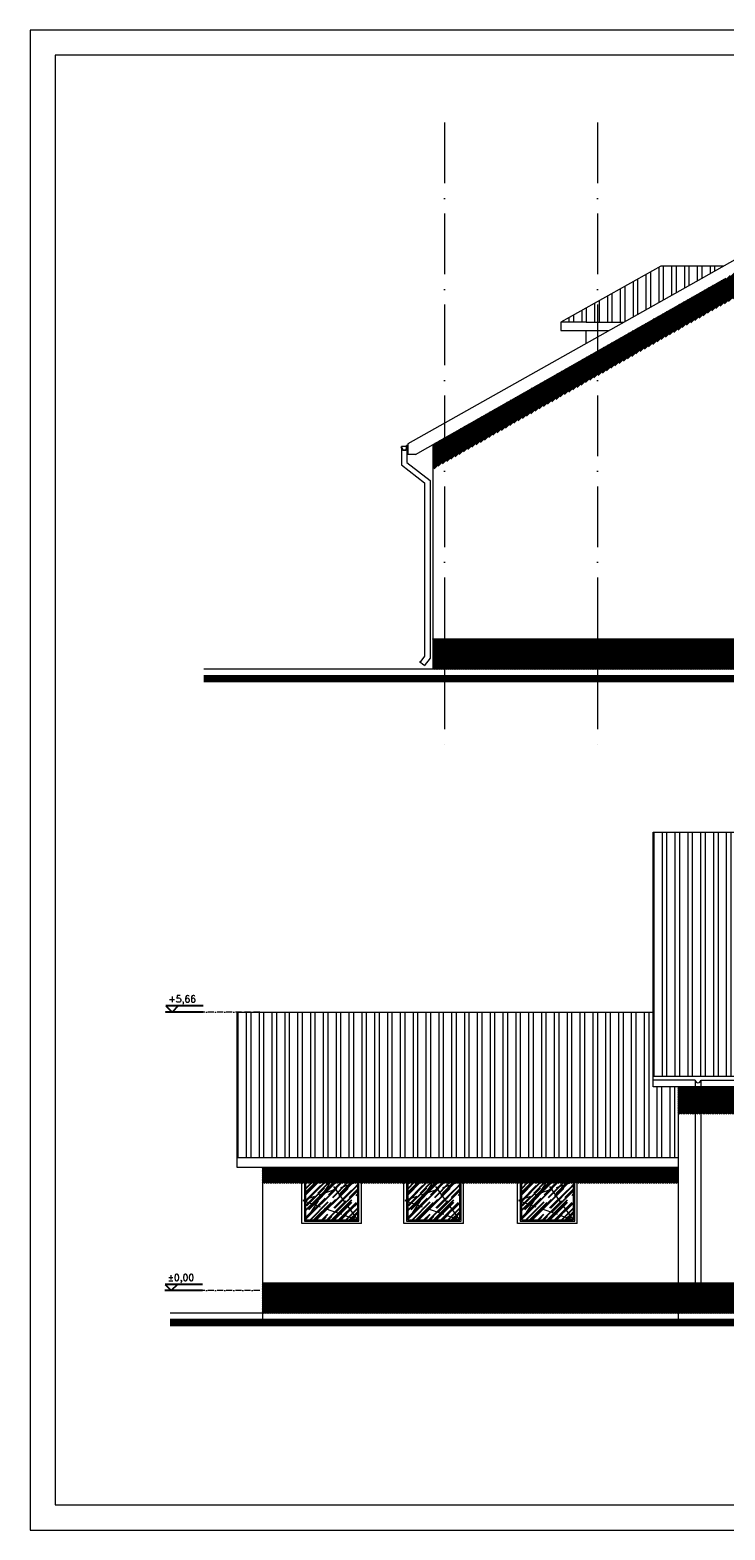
# Model space of a CAD drawing. Header units: millimetres. Extents: x -37273 to 136949, y -1495242345 to -598.
# Tile 41 of 44: x 72874 to 74249, y -13868 to -10898. Entities that reach past the tile are written whole.
import ezdxf

# ---------------------------------------------------------------- set-up
doc = ezdxf.new("R2010")
doc.units = ezdxf.units.MM
for name, pattern in [('ACAD_ISO02W100', [15, 12, -3]), ('ACAD_ISO10W100', [18, 12, -3, 0, -3]), ('HIDDEN', [9.525, 6.35, -3.175])]:
    doc.linetypes.add(name, pattern=pattern)
for name, color, linetype in [('cień1', 250, 'Continuous'), ('okna 1', 251, 'Continuous'), ('OPISY', 4, 'Continuous')]:
    doc.layers.add(name, color=color, linetype=linetype)
for name, color, linetype, lineweight in [('DIM', 15, 'Continuous', 5), ('urządzenia', 252, 'Continuous', 0), ('wymiarowannie', 253, 'Continuous', 5)]:
    doc.layers.add(name, color=color, linetype=linetype, lineweight=lineweight)
doc.styles.add('ROMANS', font='romans.shx')

# ---------------------------------------------------------------- blocks, each defined once
blk = doc.blocks.new('rynna150')
for p, q in [((-16.5, -6.9), (-16.5, -5.7)), ((-16.5, -5.7), (-16, -5.7)), ((-16, -6.9), (-16, -5.7)), ((-15.8, -6.9), (-16, -6.9)), ((-15.8, -5.7), (-15.8, -6.9)), ((-15.6, -6.9), (-15.6, -5.7)), ((-15.6, -9.4), (-15.6, -7)), ((-14.5, -6.2), (-15.3, -5.5)), ((-15.1, -6.9), (-15, -7)), ((-3.1, -4.7), (-14.5, -4.7)), ((-3.1, -2.1), (-3.1, -9.1)), ((-2, -8.6), (-2.8, -9.3)), ((-2, -5), (-1.2, -4.3)), ((-1.5, -5.8), (-1.5, -5.8)), ((-1, -6.9), (-1, -4.5)), ((-1, -7), (-1, -9.4)), ((-0.7, -4.5), (-0.7, -6.5)), ((-0.7, -6.5), (-0.6, -6.5)), ((-0.6, -7.5), (-0.6, -0.8)), ((0, -6.9), (0, -0.5))]:
    blk.add_line(p, q)
at = {"linetype": 'HIDDEN', "ltscale": 0.05}
for p, q in [((-16, -6.4), (-16.5, -6.4)), ((-16, -6.6), (-16.5, -6.6)), ((-0.6, -5.5), (0, -5.5)), ((-0.6, -5.8), (0, -5.8))]:
    blk.add_line(p, q, dxfattribs=at)
for centre, radius, start, end in [((-16.5, -6.5), 0.318, 90, 270), ((-8.3, -6.9), 8.26, 180, 0), ((-14.9, -5.7), 1.05, 291.9996, 180), ((-8.3, -6.9), 7.7, 180, 0), ((-14.9, -5.7), 0.891, 288.0434, 180), ((-14.9, -5.7), 0.648, 308.41, 180), ((-8.3, -6.9), 7.29, 180, 0), ((-2.4, -9.1), 0.648, 180, 51.59), ((-1.6, -4.5), 1.05, 0, 248.0004), ((-1.6, -4.5), 0.891, 0, 251.9566), ((-1.6, -4.5), 0.648, 0, 231.59), ((0.2, -5.1), 0.318, 270, 90)]:
    blk.add_arc(centre, radius, start, end)
for points in [[(-14.6, -6.5), (-14.9, -6.7), (-15.1, -6.9)], [(-14.5, -6.7), (-14.7, -6.8), (-15, -7)], [(-2, -5.5), (-1.8, -5.6), (-1.6, -5.8)], [(-1.9, -5.4), (-1.7, -5.5), (-1.5, -5.8)]]:
    blk.add_spline(points, degree=3)

msp = doc.modelspace()

# ---------------------------------------------------------------- hatches: boundary and pattern name
at = {"layer": 'cień1', "ltscale": 3}
h = msp.add_hatch(dxfattribs=at)
h.set_pattern_fill('ANSI31', color=250, scale=0.8, angle=180)
h.set_pattern_definition([(225, (116824.2611, -4784.543), (1.79605122, -1.79605122), [])])
h.paths.add_polyline_path([(74568.23, -11259.03), (74568.23, -11293.34), (75202.23, -11586.6), (75202.23, -11552.29)])
h.paths.add_polyline_path([(73997.23, -11534.07), (73997.23, -11582.32), (74262.87, -11431.3), (74533.65, -11277.34), (74568.23, -11293.34), (74568.23, -11259.03), (74520.13, -11236.78), (74249.35, -11390.73)])
h.paths.add_polyline_path([(73694.23, -11706.34), (73694.23, -11754.59), (73997.23, -11582.32), (73997.23, -11534.07)])
h.paths.add_polyline_path([(75266.23, -11616.21), (75503.23, -11725.83), (75503.23, -11691.52), (75266.23, -11581.9)])
h.paths.add_polyline_path([(75202.23, -11552.29), (75202.23, -11586.6), (75266.23, -11616.21), (75266.23, -11581.9), (75224.73, -11562.7)])
h.paths.add_polyline_path([(73671.73, -11719.13), (73671.73, -11767.38), (73694.23, -11754.59), (73694.23, -11706.34)])
h.paths.add_polyline_path([(75503.23, -11725.83), (75525.73, -11736.24), (75525.73, -11701.93), (75503.23, -11691.52)])
h = msp.add_hatch(dxfattribs=at)
h.set_pattern_fill('ANSI31', color=251, scale=0.8)
h.set_pattern_definition([(45, (112104.4983, -6470.9303), (-1.79605122, 1.79605122), [])])
h.paths.add_polyline_path([(74568.23, -12163.78), (75202.23, -12163.78), (75202.23, -12103.78), (74568.23, -12103.78)])
h.paths.add_polyline_path([(73997.23, -12163.78), (74349.73, -12163.78), (74349.73, -12103.78), (73997.23, -12103.78)])
h.paths.add_polyline_path([(73694.23, -12163.78), (73997.23, -12163.78), (73997.23, -12103.78), (73694.23, -12103.78)])
h.paths.add_polyline_path([(75288.73, -12163.78), (75503.23, -12163.78), (75503.23, -12103.78), (75288.73, -12103.78)])
h.paths.add_polyline_path([(75202.23, -12163.78), (75266.23, -12163.78), (75266.23, -12103.78), (75202.23, -12103.78)])
h.paths.add_polyline_path([(74545.73, -12163.78), (74568.23, -12163.78), (74568.23, -12103.78), (74545.73, -12103.78)])
h.paths.add_polyline_path([(75266.23, -12163.78), (75288.73, -12163.78), (75288.73, -12103.78), (75266.23, -12103.78)])
h.paths.add_polyline_path([(75503.23, -12163.78), (75525.73, -12163.78), (75525.73, -12103.78), (75503.23, -12103.78)])
h.paths.add_polyline_path([(73671.73, -12163.78), (73694.23, -12163.78), (73694.23, -12103.78), (73671.73, -12103.78)])
h = msp.add_hatch(dxfattribs=at)
h.set_pattern_fill('ANSI31', color=250, scale=0.8)
h.set_pattern_definition([(45, (121474.0733, -7321.7304), (-1.79605122, 1.79605122), [])])
h.paths.add_polyline_path([(74156.99, -13044.29), (74156.99, -12990.56), (75606.99, -12990.56), (75606.99, -13043.79)])
h.paths.add_polyline_path([(75606.99, -13064.67), (75606.99, -13101.88), (76016.99, -13101.88), (76016.99, -13064.67)])
h = msp.add_hatch(dxfattribs=at)
h.set_pattern_fill('ANSI31', color=250, scale=0.8)
h.set_pattern_definition([(45, (111837.3767, -13756.6037), (-1.79605122, 1.79605122), [])])
h.paths.add_polyline_path([(73333.99, -13181.5), (74156.99, -13181.5), (74156.99, -13150.58), (73333.99, -13150.58)])
h = msp.add_hatch(dxfattribs=at)
h.set_pattern_fill('ANSI31', color=251, scale=0.8)
h.set_pattern_definition([(45, (111766.7595, -7745.9159), (-1.79605122, 1.79605122), [])])
h.paths.add_polyline_path([(74156.99, -13438.77), (74156.99, -13378.77), (76016.99, -13378.77), (76016.99, -13438.77)])
h.paths.add_polyline_path([(73333.99, -13438.77), (73333.99, -13378.77), (74156.99, -13378.77), (74156.99, -13438.77)])
h.paths.add_polyline_path([(76016.99, -13438.77), (76016.99, -13378.77), (76833.99, -13378.77), (76833.99, -13438.77)])
at = {"layer": 'okna 1'}
h = msp.add_hatch(dxfattribs=at)
h.set_pattern_fill('AR-RROOF', color=251, scale=0.49, angle=45)
h.set_pattern_definition([(45, (114069.576, -7629.672), (10.5607812, 28.1620832), [186.69, -24.892, 62.23, -12.446]), (45, (114076.88, -7613.567), (-20.505517, 2.904215), [37.338, -4.10718, 74.676, -9.3345]), (45, (114066.496, -7617.791), (39.866949, 51.6598214), [99.568, -17.4244, 49.784, -12.446])])
h.paths.add_polyline_path([(73438.82, -13224.97), (73453.44, -13202.81), (73479.45, -13193.94), (73522.49, -13254.27)])
h.paths.add_polyline_path([(73479.45, -13193.94), (73522.49, -13179.27), (73522.49, -13254.27)])
h.paths.add_polyline_path([(73419.49, -13254.27), (73438.82, -13224.97), (73522.49, -13254.27)])
h.paths.add_polyline_path([(73419.49, -13214.38), (73419.49, -13179.27), (73468.97, -13179.27), (73453.44, -13202.81)])
h.paths.add_polyline_path([(73468.97, -13179.27), (73522.49, -13179.27), (73479.45, -13193.94)])
h.paths.add_polyline_path([(73419.49, -13218.21), (73419.49, -13214.38), (73453.44, -13202.81), (73438.82, -13224.97)])
h.paths.add_polyline_path([(73419.49, -13218.21), (73419.49, -13254.27), (73438.82, -13224.97)])
h.paths.add_polyline_path([(73453.44, -13202.81), (73468.97, -13179.27), (73479.45, -13193.94)])
h = msp.add_hatch(dxfattribs=at)
h.set_pattern_fill('AR-RROOF', color=251, scale=0.49, angle=45)
h.set_pattern_definition([(45, (114271.576, -7629.672), (10.5607812, 28.1620832), [186.69, -24.892, 62.23, -12.446]), (45, (114278.88, -7613.567), (-20.505517, 2.904215), [37.338, -4.10718, 74.676, -9.3345]), (45, (114268.496, -7617.791), (39.866949, 51.6598214), [99.568, -17.4244, 49.784, -12.446])])
h.paths.add_polyline_path([(73640.82, -13224.97), (73655.44, -13202.81), (73681.45, -13193.94), (73724.49, -13254.27)])
h.paths.add_polyline_path([(73681.45, -13193.94), (73724.49, -13179.27), (73724.49, -13254.27)])
h.paths.add_polyline_path([(73621.49, -13254.27), (73640.82, -13224.97), (73724.49, -13254.27)])
h.paths.add_polyline_path([(73621.49, -13214.38), (73621.49, -13179.27), (73670.97, -13179.27), (73655.44, -13202.81)])
h.paths.add_polyline_path([(73670.97, -13179.27), (73724.49, -13179.27), (73681.45, -13193.94)])
h.paths.add_polyline_path([(73621.49, -13218.21), (73621.49, -13214.38), (73655.44, -13202.81), (73640.82, -13224.97)])
h.paths.add_polyline_path([(73621.49, -13218.21), (73621.49, -13254.27), (73640.82, -13224.97)])
h.paths.add_polyline_path([(73655.44, -13202.81), (73670.97, -13179.27), (73681.45, -13193.94)])
h = msp.add_hatch(dxfattribs=at)
h.set_pattern_fill('AR-RROOF', color=251, scale=0.49, angle=45)
h.set_pattern_definition([(45, (114496.576, -7629.672), (10.5607812, 28.1620832), [186.69, -24.892, 62.23, -12.446]), (45, (114503.88, -7613.567), (-20.505517, 2.904215), [37.338, -4.10718, 74.676, -9.3345]), (45, (114493.496, -7617.791), (39.866949, 51.6598214), [99.568, -17.4244, 49.784, -12.446])])
h.paths.add_polyline_path([(73865.82, -13224.97), (73880.44, -13202.81), (73906.45, -13193.94), (73949.49, -13254.27)])
h.paths.add_polyline_path([(73906.45, -13193.94), (73949.49, -13179.27), (73949.49, -13254.27)])
h.paths.add_polyline_path([(73846.49, -13254.27), (73865.82, -13224.97), (73949.49, -13254.27)])
h.paths.add_polyline_path([(73846.49, -13214.38), (73846.49, -13179.27), (73895.97, -13179.27), (73880.44, -13202.81)])
h.paths.add_polyline_path([(73895.97, -13179.27), (73949.49, -13179.27), (73906.45, -13193.94)])
h.paths.add_polyline_path([(73846.49, -13218.21), (73846.49, -13214.38), (73880.44, -13202.81), (73865.82, -13224.97)])
h.paths.add_polyline_path([(73846.49, -13218.21), (73846.49, -13254.27), (73865.82, -13224.97)])
h.paths.add_polyline_path([(73880.44, -13202.81), (73895.97, -13179.27), (73906.45, -13193.94)])
at = {"layer": 'wymiarowannie', "lineweight": 13, "ltscale": 3}
h = msp.add_hatch(dxfattribs=at)
h.set_pattern_fill('STEEL', color=252, scale=8, angle=135)
h.set_pattern_definition([(90, (78242.6, -11518.44), (-25.4, 2e-15), []), (90, (78233.62, -11509.46), (-25.4, 2e-15), [])])
h.paths.add_polyline_path([(73924.73, -11476.91), (74095.26, -11476.91), (74049.24, -11476.91), (74246.81, -11365.67), (74122.3, -11365.67)])
h = msp.add_hatch(dxfattribs=at)
h.set_pattern_fill('STEEL', color=252, scale=8, angle=45)
h.set_pattern_definition([(90, (74185.373, -6701.729), (-25.4, 2e-15), []), (90, (74176.393, -6692.748), (-25.4, 2e-15), [])])
h.paths.add_polyline_path([(74106.99, -12842.76), (74106.99, -12486.77), (75656.99, -12486.77), (75656.99, -12614.13), (75606.99, -12614.13), (75606.99, -12969.68), (74106.99, -12969.68)])
h.paths.add_polyline_path([(74413.99, -12867.03), (74485.99, -12867.03), (74485.99, -12767.18), (74413.99, -12767.18)], flags=16)
h.paths.add_polyline_path([(74419.99, -12861.03), (74479.99, -12861.03), (74479.99, -12773.18), (74419.99, -12773.18)], flags=0)
h.paths.add_polyline_path([(74311.99, -12867.03), (74383.99, -12867.03), (74383.99, -12767.18), (74311.99, -12767.18)], flags=16)
h.paths.add_polyline_path([(74317.99, -12861.03), (74377.99, -12861.03), (74377.99, -12773.18), (74317.99, -12773.18)], flags=0)
h.paths.add_polyline_path([(75497.99, -12867.03), (75569.99, -12867.03), (75569.99, -12767.18), (75497.99, -12767.18)], flags=16)
h.paths.add_polyline_path([(75503.99, -12861.03), (75563.99, -12861.03), (75563.99, -12773.18), (75503.99, -12773.18)], flags=0)
h.paths.add_polyline_path([(75388.99, -12867.03), (75460.99, -12867.03), (75460.99, -12767.18), (75388.99, -12767.18)], flags=16)
h.paths.add_polyline_path([(75394.99, -12861.03), (75454.99, -12861.03), (75454.99, -12773.18), (75394.99, -12773.18)], flags=0)
h.paths.add_polyline_path([(75206.99, -12867.03), (75278.99, -12867.03), (75278.99, -12767.18), (75206.99, -12767.18)], flags=16)
h.paths.add_polyline_path([(75212.99, -12861.03), (75272.99, -12861.03), (75272.99, -12773.18), (75212.99, -12773.18)], flags=0)
h.paths.add_polyline_path([(75097.99, -12867.03), (75169.99, -12867.03), (75169.99, -12767.18), (75097.99, -12767.18)], flags=16)
h.paths.add_polyline_path([(75103.99, -12861.03), (75163.99, -12861.03), (75163.99, -12773.18), (75103.99, -12773.18)], flags=0)
h.paths.add_polyline_path([(74923.99, -12867.03), (74995.99, -12867.03), (74995.99, -12767.18), (74923.99, -12767.18)], flags=16)
h.paths.add_polyline_path([(74929.99, -12861.03), (74989.99, -12861.03), (74989.99, -12773.18), (74929.99, -12773.18)], flags=0)
h.paths.add_polyline_path([(74821.99, -12867.03), (74893.99, -12867.03), (74893.99, -12767.18), (74821.99, -12767.18)], flags=16)
h.paths.add_polyline_path([(74827.99, -12861.03), (74887.99, -12861.03), (74887.99, -12773.18), (74827.99, -12773.18)], flags=0)
h.paths.add_polyline_path([(74719.99, -12867.03), (74791.99, -12867.03), (74791.99, -12767.18), (74719.99, -12767.18)], flags=16)
h.paths.add_polyline_path([(74725.99, -12861.03), (74785.99, -12861.03), (74785.99, -12773.18), (74725.99, -12773.18)], flags=0)
h.paths.add_polyline_path([(74617.99, -12867.03), (74689.99, -12867.03), (74689.99, -12767.18), (74617.99, -12767.18)], flags=16)
h.paths.add_polyline_path([(74623.99, -12861.03), (74683.99, -12861.03), (74683.99, -12773.18), (74623.99, -12773.18)], flags=0)
h.paths.add_polyline_path([(74515.99, -12867.03), (74587.99, -12867.03), (74587.99, -12767.18), (74515.99, -12767.18)], flags=16)
h.paths.add_polyline_path([(74521.99, -12861.03), (74581.99, -12861.03), (74581.99, -12773.18), (74521.99, -12773.18)], flags=0)
h = msp.add_hatch(dxfattribs=at)
h.set_pattern_fill('STEEL', color=252, scale=8, angle=45)
h.set_pattern_definition([(90, (73362.373, -6863.54), (-25.4, 2e-15), []), (90, (73353.393, -6854.56), (-25.4, 2e-15), [])])
h.paths.add_polyline_path([(73283.99, -12842.76), (73328.58, -12842.76), (74106.99, -12842.76), (74106.99, -12990.56), (74156.99, -12990.56), (74156.99, -13131.49), (73283.99, -13131.49)])

# ---------------------------------------------------------------- linework, layer by layer
at = {"layer": 'DIM', "ltscale": 0.1}
for points in [[(72874.01, -13868.36), (78800.33, -13868.36), (78800.33, -10898.36), (72874.01, -10898.36)], [(72924.01, -13818.36), (78750.33, -13818.36), (78750.33, -10948.36), (72924.01, -10948.36)]]:
    msp.add_lwpolyline(points, close=True, dxfattribs=at)
at = {"layer": 'OPISY', "color": 4}
for p, q in [((73216.68, -12842.76), (73142.52, -12842.76)), ((73216.91, -12830.42), (73142.76, -12830.42)), ((73142.76, -12830.42), (73155.1, -12842.76)), ((73167.45, -12830.42), (73155.1, -12842.76)), ((73215.21, -13394.39), (73141.06, -13394.39)), ((73215.45, -13382.04), (73141.29, -13382.04)), ((73141.29, -13382.04), (73153.64, -13394.39)), ((73165.99, -13382.04), (73153.64, -13394.39))]:
    msp.add_line(p, q, dxfattribs=at)
at = {"layer": 'urządzenia', "linetype": 'ACAD_ISO10W100'}
for p, q in [((73328.58, -12842.76), (73141.33, -12842.76)), ((73328.58, -13394.39), (73141.33, -13394.39))]:
    msp.add_line(p, q, dxfattribs=at)
at = {"layer": 'wymiarowannie', "color": 251, "linetype": 'ACAD_ISO10W100', "lineweight": 13, "ltscale": 10}
for p, q in [((73694.23, -11081.82), (73694.23, -12318.49)), ((73997.23, -11081.82), (73997.23, -12318.49))]:
    msp.add_line(p, q, dxfattribs=at)
at = {"layer": 'wymiarowannie', "color": 7, "lineweight": 13, "ltscale": 3}
for p, q in [((74520.13, -11211.78), (74202.3, -11390.73)), ((74202.3, -11390.73), (73621.74, -11717.6)), ((73636.55, -11739.13), (74249.35, -11390.73)), ((73621.74, -11717.6), (73621.73, -11739.13)), ((73671.73, -12163.78), (73671.73, -11719.13)), ((73636.55, -11739.13), (73621.73, -11739.13)), ((74156.99, -12990.56), (74156.99, -13453.77))]:
    msp.add_line(p, q, dxfattribs=at)
at = {"layer": 'wymiarowannie', "color": 5, "lineweight": 13, "ltscale": 3}
for p, q in [((74122.3, -11365.67), (73924.73, -11476.91)), ((74246.81, -11365.67), (74122.3, -11365.67)), ((73974.73, -11476.91), (73924.73, -11476.91)), ((73924.73, -11476.91), (73924.73, -11493.51)), ((73924.73, -11493.51), (74019.75, -11493.51)), ((73974.73, -11476.91), (74049.24, -11476.91)), ((73974.73, -11518.86), (73974.73, -11493.51)), ((73621.74, -11717.6), (73621.73, -11739.13)), ((73636.55, -11739.13), (73621.73, -11739.13)), ((73283.99, -13150.58), (73283.99, -12842.76)), ((73283.99, -12842.76), (74106.99, -12842.76)), ((74106.99, -12969.68), (75656.99, -12969.68)), ((74156.99, -13131.49), (73283.99, -13131.49)), ((74156.99, -13150.58), (73283.99, -13150.58)), ((73333.99, -13150.58), (73333.99, -13453.77)), ((73411.99, -13261.77), (73411.99, -13171.77)), ((73411.99, -13171.77), (73529.99, -13171.77)), ((73416.99, -13176.77), (73416.99, -13256.77)), ((73524.99, -13176.77), (73416.99, -13176.77)), ((73419.49, -13179.27), (73419.49, -13254.27)), ((73522.49, -13179.27), (73419.49, -13179.27)), ((73522.49, -13254.27), (73522.49, -13179.27)), ((73524.99, -13256.77), (73524.99, -13176.77)), ((73529.99, -13261.77), (73529.99, -13171.77)), ((73613.99, -13261.77), (73613.99, -13171.77)), ((73613.99, -13171.77), (73731.99, -13171.77)), ((73618.99, -13176.77), (73618.99, -13256.77)), ((73726.99, -13176.77), (73618.99, -13176.77)), ((73621.49, -13179.27), (73621.49, -13254.27)), ((73724.49, -13179.27), (73621.49, -13179.27)), ((73724.49, -13254.27), (73724.49, -13179.27)), ((73726.99, -13256.77), (73726.99, -13176.77)), ((73731.99, -13261.77), (73731.99, -13171.77)), ((73838.99, -13261.77), (73838.99, -13171.77)), ((73838.99, -13171.77), (73956.99, -13171.77)), ((73843.99, -13176.77), (73843.99, -13256.77)), ((73951.99, -13176.77), (73843.99, -13176.77)), ((73846.49, -13179.27), (73846.49, -13254.27)), ((73949.49, -13179.27), (73846.49, -13179.27)), ((73949.49, -13254.27), (73949.49, -13179.27)), ((73951.99, -13256.77), (73951.99, -13176.77)), ((73956.99, -13261.77), (73956.99, -13171.77)), ((73529.99, -13261.77), (73411.99, -13261.77)), ((73416.99, -13256.77), (73524.99, -13256.77)), ((73419.49, -13254.27), (73522.49, -13254.27)), ((73731.99, -13261.77), (73613.99, -13261.77)), ((73618.99, -13256.77), (73726.99, -13256.77)), ((73621.49, -13254.27), (73724.49, -13254.27)), ((73956.99, -13261.77), (73838.99, -13261.77)), ((73843.99, -13256.77), (73951.99, -13256.77)), ((73846.49, -13254.27), (73949.49, -13254.27))]:
    msp.add_line(p, q, dxfattribs=at)
at = {"layer": 'wymiarowannie', "color": 252, "lineweight": 13, "ltscale": 3}
for p, q in [((73671.73, -12103.78), (74349.73, -12103.78)), ((73644.52, -12148.69), (73653.22, -12155.42)), ((74190.41, -12977.76), (74106.99, -12977.76)), ((74201.4, -12977.66), (75656.99, -12977.66)), ((73333.99, -13378.77), (76833.99, -13378.77))]:
    msp.add_line(p, q, dxfattribs=at)
at = {"layer": 'wymiarowannie', "color": 0, "lineweight": 13, "ltscale": 3}
for p, q in [((77571.12, -12163.78), (73217.79, -12163.78)), ((77535.41, -13438.77), (73151.18, -13438.77))]:
    msp.add_line(p, q, dxfattribs=at)
at = {"layer": 'wymiarowannie', "color": 252, "linetype": 'ACAD_ISO02W100', "lineweight": 13, "ltscale": 3}
for p, q in [((73522.49, -13179.27), (73413.96, -13216.27)), ((73468.97, -13179.27), (73419.49, -13254.27)), ((73522.49, -13254.27), (73468.97, -13179.27)), ((73724.49, -13179.27), (73615.96, -13216.27)), ((73670.97, -13179.27), (73621.49, -13254.27)), ((73724.49, -13254.27), (73670.97, -13179.27)), ((73949.49, -13179.27), (73840.96, -13216.27)), ((73895.97, -13179.27), (73846.49, -13254.27)), ((73949.49, -13254.27), (73895.97, -13179.27)), ((73413.96, -13216.27), (73522.49, -13254.27)), ((73615.96, -13216.27), (73724.49, -13254.27)), ((73840.96, -13216.27), (73949.49, -13254.27))]:
    msp.add_line(p, q, dxfattribs=at)
at = {"layer": 'wymiarowannie', "color": 252, "lineweight": 13, "ltscale": 3}
for points in [[(73608.91, -11727.23), (73608.91, -11759.49), (73654.64, -11795.23), (73654.64, -12138.46), (73645.2, -12150.65)], [(73619.91, -11727.23), (73619.91, -11754.69), (73665.64, -11790.44), (73665.64, -12142.22), (73653.9, -12157.39)], [(74190.4, -12977.66), (74190.4, -13157.26), (74190.4, -13157.26), (74190.4, -13428.26), (74190.4, -13428.26)], [(74201.4, -12977.66), (74201.4, -13152.46), (74201.4, -13152.46), (74201.4, -13428.16), (74201.4, -13428.16)]]:
    msp.add_lwpolyline(points, dxfattribs=at)
at = {"layer": 'wymiarowannie', "color": 252, "lineweight": 13, "ltscale": 3, "const_width": 15}
for points in [[(73217.36, -12182.71), (77580.54, -12182.71)], [(73150.75, -13457.7), (77544.84, -13457.7)]]:
    msp.add_lwpolyline(points, dxfattribs=at)
at = {"layer": 'wymiarowannie', "color": 7, "lineweight": 13, "ltscale": 3}
msp.add_lwpolyline([(74106.99, -12486.77), (75656.99, -12486.77), (75656.99, -12990.56), (74106.99, -12990.56)], close=True, dxfattribs=at)
at = {"layer": 'wymiarowannie', "color": 252, "lineweight": 13, "ltscale": 3}
msp.add_circle((74195.9, -13428.16), 5.5, dxfattribs=at)
msp.add_arc((74195.9, -12977.56), 5.5, 180, 0, dxfattribs=at)

# ---------------------------------------------------------------- block references
at = {"layer": 'wymiarowannie', "color": 252, "lineweight": 13, "ltscale": 3, "xscale": 0.7200000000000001, "yscale": 0.7200000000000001, "zscale": 0.7200000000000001}
msp.add_blockref('rynna150', (73620.52, -11719.61), dxfattribs=at)

# ---------------------------------------------------------------- texts
at = {"layer": 'OPISY', "color": 4, "style": 'ROMANS'}
for s, p in [('+5,66', (73147.64, -12823.57)), ('%%P0,00', (73146.17, -13375.19))]:
    msp.add_text(s, height=13.328, dxfattribs=at).set_placement(p)

doc.saveas('drawing.dxf')
